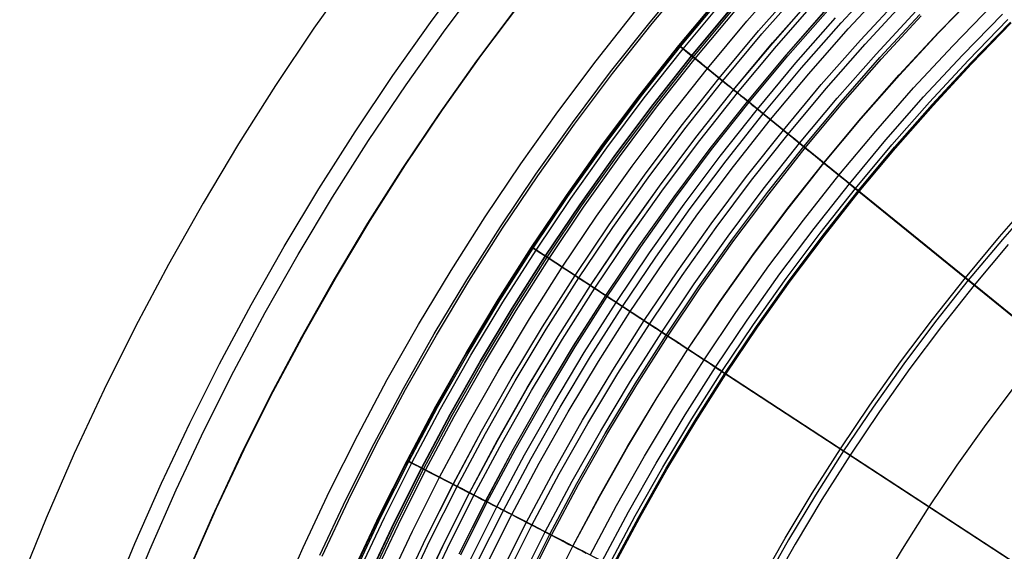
# Model space of a CAD drawing. Header units: millimetres. Extents: x -14 to 488, y -50 to 50.
# Tile 179 of 256: x 351.5 to 360.82, y 9.39 to 14.43. Entities that reach past the tile are written whole.
import ezdxf

# ---------------------------------------------------------------- set-up
doc = ezdxf.new("R2010")
doc.units = ezdxf.units.MM
doc.header["$MEASUREMENT"] = 0
doc.layers.add('Default', color=7, linetype='Continuous')

msp = doc.modelspace()

# ---------------------------------------------------------------- linework, layer by layer
at = {"layer": 'Default'}
for points in [[(352.3508, 8.887), (352.587, 9.4626), (352.8387, 10.0349), (353.1058, 10.6033), (353.3884, 11.1671), (353.6863, 11.7258), (353.9995, 12.2788), (354.3276, 12.8254), (354.6707, 13.3651), (355.0284, 13.8972), (355.4005, 14.4212), (355.7867, 14.9364)], [(352.3508, 8.887), (352.587, 9.4626), (352.8387, 10.0349), (353.1058, 10.6033), (353.3884, 11.1671), (353.6863, 11.7258), (353.9995, 12.2788), (354.3276, 12.8254), (354.6707, 13.3651), (355.0284, 13.8972), (355.4005, 14.4212), (355.7868, 14.9364)], [(354.659, 14.8783), (354.2819, 14.3447), (353.9184, 13.8017), (353.5688, 13.2497), (353.2332, 12.6891), (352.9052, 12.108), (352.5923, 11.5185), (352.2948, 10.9212), (352.0127, 10.3165), (351.7463, 9.7046), (351.4957, 9.0861)], [(354.659, 14.8783), (354.2819, 14.3447), (353.9184, 13.8017), (353.5688, 13.2497), (353.2332, 12.6891), (352.9052, 12.108), (352.5923, 11.5185), (352.2948, 10.9212), (352.0127, 10.3165), (351.7463, 9.7046), (351.4957, 9.0861)], [(352.4928, 8.8308), (352.7276, 9.4028), (352.9778, 9.9716), (353.2433, 10.5365), (353.5242, 11.0969), (353.8202, 11.6522), (354.1315, 12.2018), (354.4576, 12.7451), (354.7986, 13.2815), (355.1541, 13.8103), (355.5239, 14.3311), (355.9078, 14.8432)], [(354.3372, 9.3533), (354.5868, 9.8843), (354.8508, 10.411), (355.1291, 10.9329), (355.4216, 11.4495), (355.7282, 11.9601), (356.0486, 12.4642), (356.3828, 12.9613), (356.7304, 13.4508), (357.0912, 13.9321), (357.4649, 14.4047), (357.8512, 14.8682)], [(354.3372, 9.3533), (354.5868, 9.8843), (354.8508, 10.411), (355.1291, 10.9329), (355.4216, 11.4495), (355.7282, 11.9601), (356.0486, 12.4642), (356.3828, 12.9613), (356.7304, 13.4508), (357.0912, 13.9321), (357.4649, 14.4047), (357.8512, 14.8682)], [(354.3593, 9.3433), (354.6086, 9.8737), (354.8723, 10.3999), (355.1503, 10.9213), (355.4425, 11.4373), (355.7487, 11.9474), (356.0689, 12.451), (356.4027, 12.9475), (356.7499, 13.4365), (357.1104, 13.9173), (357.4837, 14.3895), (357.8696, 14.8525)], [(354.9732, 9.0641), (355.2153, 9.5791), (355.4714, 10.0901), (355.7414, 10.5964), (356.0251, 11.0975), (356.3225, 11.5929), (356.6334, 12.0819), (356.9575, 12.5641), (357.2948, 13.0389), (357.6448, 13.5059), (358.0073, 13.9644), (358.3821, 14.414), (358.7687, 14.8542)], [(355.1047, 9.0043), (355.3452, 9.516), (355.5997, 10.0238), (355.8679, 10.5268), (356.1499, 11.0248), (356.4454, 11.5169), (356.7543, 12.0029), (357.0764, 12.482), (357.4114, 12.9538), (357.7592, 13.4178), (358.1194, 13.8733), (358.4918, 14.3201), (358.876, 14.7575)], [(355.1053, 9.004), (355.3459, 9.5157), (355.6003, 10.0234), (355.8686, 10.5265), (356.1505, 11.0244), (356.446, 11.5166), (356.7549, 12.0025), (357.077, 12.4816), (357.412, 12.9534), (357.7598, 13.4173), (358.12, 13.8729), (358.4924, 14.3196), (358.8765, 14.757)], [(355.828, 9.2817), (356.0764, 9.7773), (356.3382, 10.2684), (356.6135, 10.7544), (356.9019, 11.2349), (357.2035, 11.7092), (357.5179, 12.1769), (357.8449, 12.6375), (358.1844, 13.0904), (358.5361, 13.5351), (358.8996, 13.9712), (359.2746, 14.3981), (359.6608, 14.8156)], [(355.8282, 9.2816), (356.0766, 9.7772), (356.3384, 10.2683), (356.6137, 10.7543), (356.9021, 11.2347), (357.2037, 11.7091), (357.5181, 12.1768), (357.8451, 12.6373), (358.1846, 13.0902), (358.5363, 13.5349), (358.8997, 13.971), (359.2748, 14.398), (359.6609, 14.8154)], [(355.9075, 9.2431), (356.1549, 9.7367), (356.4157, 10.2258), (356.6898, 10.7099), (356.9771, 11.1884), (357.2774, 11.6609), (357.5906, 12.1267), (357.9163, 12.5854), (358.2545, 13.0364), (358.6047, 13.4794), (358.9667, 13.9137), (359.3402, 14.339), (359.7249, 14.7547)], [(354.6573, 9.2077), (354.9031, 9.7307), (355.1631, 10.2495), (355.4372, 10.7636), (355.7253, 11.2723), (356.0273, 11.7753), (356.3429, 12.2718), (356.672, 12.7614), (357.0144, 13.2435), (357.3698, 13.7176), (357.7379, 14.1831), (358.1184, 14.6396)], [(354.658, 9.2074), (354.9038, 9.7304), (355.1638, 10.2491), (355.4379, 10.7632), (355.726, 11.272), (356.0279, 11.7749), (356.3435, 12.2714), (356.6727, 12.761), (357.015, 13.2431), (357.3704, 13.7171), (357.7385, 14.1826), (358.119, 14.6391)], [(354.6582, 9.2073), (354.904, 9.7303), (355.164, 10.249), (355.4381, 10.7631), (355.7262, 11.2718), (356.0281, 11.7747), (356.3438, 12.2713), (356.6729, 12.7608), (357.0152, 13.2429), (357.3706, 13.717), (357.7387, 14.1825), (358.1192, 14.6389)], [(354.6592, 9.2069), (354.905, 9.7298), (355.165, 10.2485), (355.4391, 10.7625), (355.7271, 11.2713), (356.0291, 11.7742), (356.3447, 12.2707), (356.6738, 12.7602), (357.0161, 13.2423), (357.3715, 13.7163), (357.7395, 14.1818), (358.12, 14.6382)], [(354.6592, 9.2069), (354.905, 9.7298), (355.165, 10.2485), (355.4391, 10.7625), (355.7272, 11.2713), (356.0291, 11.7742), (356.3447, 12.2707), (356.6738, 12.7602), (357.0161, 13.2423), (357.3715, 13.7163), (357.7395, 14.1818), (358.12, 14.6382)], [(355.1437, 8.9865), (355.3838, 9.4973), (355.6377, 10.0041), (355.9055, 10.5062), (356.1869, 11.0032), (356.4818, 11.4944), (356.7901, 11.9794), (357.1116, 12.4576), (357.446, 12.9285), (357.7932, 13.3916), (358.1527, 13.8463), (358.5244, 14.2922), (358.9078, 14.7288)], [(355.264, 8.9318), (355.5027, 9.4396), (355.7552, 9.9433), (356.0214, 10.4425), (356.3011, 10.9366), (356.5943, 11.4249), (356.9008, 11.9071), (357.2204, 12.3825), (357.5529, 12.8506), (357.8979, 13.3109), (358.2554, 13.763), (358.6248, 14.2062), (359.006, 14.6402)], [(355.2648, 8.9314), (355.5035, 9.4392), (355.756, 9.9429), (356.0221, 10.4421), (356.3019, 10.9361), (356.5951, 11.4245), (356.9015, 11.9066), (357.2211, 12.382), (357.5536, 12.8501), (357.8986, 13.3104), (358.256, 13.7624), (358.6255, 14.2057), (359.0067, 14.6397)], [(356.049, 9.1744), (356.2946, 9.6644), (356.5536, 10.15), (356.8257, 10.6306), (357.111, 11.1057), (357.4091, 11.5748), (357.72, 12.0372), (358.0434, 12.4926), (358.3791, 12.9405), (358.7268, 13.3802), (359.0863, 13.8114), (359.4571, 14.2336), (359.839, 14.6464)], [(356.049, 9.1744), (356.2946, 9.6644), (356.5536, 10.15), (356.8257, 10.6306), (357.111, 11.1057), (357.4091, 11.5748), (357.72, 12.0372), (358.0434, 12.4926), (358.3791, 12.9405), (358.7268, 13.3802), (359.0863, 13.8114), (359.4571, 14.2336), (359.839, 14.6464)], [(356.4934, 8.9586), (356.7334, 9.4375), (356.9865, 9.9121), (357.2524, 10.3818), (357.5312, 10.8461), (357.8225, 11.3045), (358.1264, 11.7564), (358.4424, 12.2015), (358.7705, 12.6391), (359.1103, 13.0689), (359.4616, 13.4903), (359.824, 13.9029), (360.1972, 14.3062), (360.5808, 14.6999)], [(356.4946, 8.9581), (356.7346, 9.4369), (356.9876, 9.9115), (357.2536, 10.3811), (357.5323, 10.8454), (357.8236, 11.3037), (358.1275, 11.7557), (358.4435, 12.2007), (358.7716, 12.6383), (359.1113, 13.0681), (359.4626, 13.4894), (359.8249, 13.902), (360.1981, 14.3053), (360.5817, 14.699)], [(356.4946, 8.9581), (356.7346, 9.4369), (356.9876, 9.9115), (357.2536, 10.3811), (357.5323, 10.8454), (357.8236, 11.3037), (358.1275, 11.7557), (358.4435, 12.2007), (358.7716, 12.6383), (359.1113, 13.0681), (359.4626, 13.4894), (359.8249, 13.902), (360.1981, 14.3053), (360.5817, 14.699)], [(353.1142, 9.2385), (353.3602, 9.7977), (353.6212, 10.353), (353.8973, 10.904), (354.1884, 11.4499), (354.4944, 11.9902), (354.815, 12.5243), (355.1502, 13.0516), (355.4997, 13.5715), (355.8633, 14.0835), (356.2407, 14.5869)], [(358.0577, 14.5634), (357.6875, 14.1156), (357.3287, 13.6587), (356.9816, 13.1928), (356.6464, 12.7184), (356.3232, 12.2356), (356.0123, 11.7449), (355.714, 11.2465), (355.4224, 10.7298), (355.1442, 10.2057), (354.8797, 9.6747), (354.6289, 9.137)], [(358.0577, 14.5634), (357.6875, 14.1156), (357.3287, 13.6587), (356.9816, 13.1928), (356.6464, 12.7184), (356.3232, 12.2356), (356.0123, 11.7449), (355.714, 11.2465), (355.4224, 10.7298), (355.1442, 10.2057), (354.8797, 9.6747), (354.6289, 9.137)], [(354.6739, 9.2002), (354.9196, 9.7227), (355.1794, 10.2411), (355.4533, 10.7547), (355.7411, 11.2631), (356.0428, 11.7657), (356.3582, 12.2618), (356.6871, 12.751), (357.0292, 13.2327), (357.3843, 13.7064), (357.7521, 14.1716), (358.1323, 14.6277)], [(354.7032, 9.1869), (354.9485, 9.7087), (355.2079, 10.2263), (355.4814, 10.7393), (355.7689, 11.2469), (356.0702, 11.7488), (356.3851, 12.2442), (356.7135, 12.7328), (357.0551, 13.2138), (357.4097, 13.6868), (357.777, 14.1513), (358.1567, 14.6068)], [(355.307, 8.9122), (355.5452, 9.419), (355.7971, 9.9217), (356.0627, 10.4198), (356.3419, 10.9128), (356.6345, 11.4001), (356.9403, 11.8812), (357.2592, 12.3556), (357.591, 12.8228), (357.9353, 13.2821), (358.292, 13.7332), (358.6607, 14.1756), (359.0411, 14.6086)], [(356.1015, 9.1489), (356.3465, 9.6376), (356.6047, 10.1219), (356.8761, 10.6012), (357.1606, 11.075), (357.4579, 11.5428), (357.768, 12.0041), (358.0906, 12.4582), (358.4254, 12.9049), (358.7721, 13.3434), (359.1306, 13.7735), (359.5004, 14.1946), (359.8813, 14.6062)], [(356.8964, 9.3533), (357.1472, 9.8238), (357.4109, 10.2894), (357.6872, 10.7497), (357.9761, 11.2041), (358.2773, 11.6521), (358.5906, 12.0933), (358.9159, 12.5272), (359.2527, 12.9533), (359.601, 13.371), (359.9602, 13.7801), (360.3302, 14.1799), (360.7105, 14.5702)], [(356.8964, 9.3533), (357.1472, 9.8238), (357.4109, 10.2894), (357.6872, 10.7497), (357.9761, 11.2041), (358.2773, 11.6521), (358.5906, 12.0933), (358.9159, 12.5272), (359.2527, 12.9533), (359.601, 13.371), (359.9602, 13.7801), (360.3302, 14.1799), (360.7105, 14.5702)], [(356.1891, 14.5305), (355.8203, 14.0356), (355.4641, 13.5315), (355.1208, 13.0187), (354.7905, 12.4973), (354.4736, 11.9678), (354.1638, 11.4189), (353.8683, 10.8621), (353.5872, 10.298), (353.3208, 9.7267), (353.0692, 9.1488)], [(356.1891, 14.5305), (355.8203, 14.0356), (355.4641, 13.5315), (355.1208, 13.0187), (354.7905, 12.4973), (354.4736, 11.9678), (354.1638, 11.4189), (353.8683, 10.8621), (353.5872, 10.298), (353.3208, 9.7267), (353.0692, 9.1488)], [(353.9421, 8.8867), (354.179, 9.4253), (354.4304, 9.9602), (354.6964, 10.4908), (354.9768, 11.0166), (355.2714, 11.537), (355.5803, 12.0515), (355.9031, 12.5593), (356.2398, 13.0601), (356.59, 13.5532), (356.9535, 14.0381), (357.33, 14.5143)], [(354.7982, 9.1437), (355.0423, 9.6631), (355.3006, 10.1784), (355.5728, 10.689), (355.859, 11.1944), (356.1589, 11.6939), (356.4724, 12.1871), (356.7993, 12.6734), (357.1394, 13.1523), (357.4924, 13.6232), (357.858, 14.0856), (358.236, 14.539)], [(354.8009, 9.1424), (355.045, 9.6618), (355.3033, 10.177), (355.5755, 10.6876), (355.8616, 11.1929), (356.1615, 11.6924), (356.475, 12.1855), (356.8018, 12.6717), (357.1419, 13.1505), (357.4948, 13.6213), (357.8604, 14.0837), (358.2383, 14.537)], [(354.8011, 9.1423), (355.0452, 9.6617), (355.3034, 10.1769), (355.5757, 10.6875), (355.8618, 11.1928), (356.1617, 11.6922), (356.4751, 12.1854), (356.802, 12.6716), (357.142, 13.1504), (357.495, 13.6212), (357.8605, 14.0835), (358.2384, 14.5369)], [(354.8172, 9.135), (355.0612, 9.6539), (355.3192, 10.1688), (355.5912, 10.6789), (355.8771, 11.1838), (356.1768, 11.6829), (356.49, 12.1757), (356.8166, 12.6615), (357.1564, 13.1399), (357.509, 13.6104), (357.8743, 14.0724), (358.2519, 14.5254)], [(354.8379, 9.1256), (355.0816, 9.644), (355.3394, 10.1583), (355.6112, 10.668), (355.8968, 11.1724), (356.1961, 11.671), (356.509, 12.1632), (356.8353, 12.6486), (357.1747, 13.1265), (357.527, 13.5965), (357.892, 14.058), (358.2692, 14.5106)], [(355.6574, 9.3645), (355.9079, 9.8644), (356.172, 10.3597), (356.4496, 10.8499), (356.7406, 11.3346), (357.0447, 11.813), (357.3618, 12.2847), (357.6917, 12.7493), (358.0342, 13.2061), (358.3888, 13.6546), (358.7555, 14.0945), (359.1337, 14.5251)], [(355.658, 9.3642), (355.9085, 9.8641), (356.1726, 10.3594), (356.4502, 10.8496), (356.7412, 11.3342), (357.0453, 11.8126), (357.3624, 12.2844), (357.6923, 12.7489), (358.0347, 13.2057), (358.3894, 13.6542), (358.756, 14.094), (359.1342, 14.5247)], [(355.6728, 9.357), (355.9231, 9.8565), (356.187, 10.3515), (356.4644, 10.8413), (356.7552, 11.3256), (357.0591, 11.8036), (357.3759, 12.275), (357.7056, 12.7392), (358.0477, 13.1956), (358.4021, 13.6438), (358.7685, 14.0833), (359.1464, 14.5137)], [(356.2275, 9.0877), (356.4709, 9.5733), (356.7275, 10.0544), (356.9971, 10.5307), (357.2798, 11.0014), (357.5752, 11.4662), (357.8833, 11.9244), (358.2037, 12.3757), (358.5364, 12.8194), (358.8809, 13.2551), (359.237, 13.6824), (359.6045, 14.1008), (359.9829, 14.5097)], [(356.2726, 9.0658), (356.5154, 9.5503), (356.7714, 10.0303), (357.0404, 10.5054), (357.3224, 10.9751), (357.6171, 11.4388), (357.9245, 11.8959), (358.2442, 12.3461), (358.5761, 12.7888), (358.9198, 13.2236), (359.2751, 13.6498), (359.6417, 14.0672), (360.0192, 14.4752)], [(356.2893, 9.0577), (356.5319, 9.5417), (356.7876, 10.0214), (357.0564, 10.4961), (357.3382, 10.9653), (357.6327, 11.4286), (357.9397, 11.8854), (358.2592, 12.3352), (358.5908, 12.7775), (358.9342, 13.2119), (359.2892, 13.6378), (359.6555, 14.0548), (360.0326, 14.4625)], [(356.2893, 9.0577), (356.5319, 9.5417), (356.7876, 10.0214), (357.0564, 10.4961), (357.3382, 10.9653), (357.6327, 11.4286), (357.9397, 11.8854), (358.2592, 12.3352), (358.5908, 12.7775), (358.9342, 13.2119), (359.2892, 13.6378), (359.6555, 14.0548), (360.0326, 14.4625)], [(357.01, 9.2945), (357.2593, 9.7622), (357.5214, 10.2249), (357.796, 10.6824), (358.0831, 11.1341), (358.3825, 11.5794), (358.694, 12.018), (359.0172, 12.4492), (359.352, 12.8726), (359.6981, 13.2879), (360.0552, 13.6944), (360.4229, 14.0919), (360.801, 14.4798)], [(357.01, 9.2945), (357.2593, 9.7622), (357.5214, 10.2249), (357.796, 10.6824), (358.0831, 11.1341), (358.3825, 11.5794), (358.694, 12.018), (359.0172, 12.4492), (359.352, 12.8726), (359.6981, 13.2879), (360.0552, 13.6944), (360.4229, 14.0919), (360.801, 14.4798)], [(355.7642, 9.3126), (356.0134, 9.8098), (356.2761, 10.3025), (356.5522, 10.7901), (356.8416, 11.2721), (357.1441, 11.748), (357.4596, 12.2172), (357.7877, 12.6793), (358.1283, 13.1336), (358.4811, 13.5798), (358.8457, 14.0173), (359.2219, 14.4456)], [(357.076, 9.2604), (357.3244, 9.7264), (357.5856, 10.1875), (357.8593, 10.6434), (358.1453, 11.0934), (358.4437, 11.5372), (358.754, 11.9742), (359.0761, 12.4038), (359.4097, 12.8258), (359.7546, 13.2396), (360.1104, 13.6447), (360.4768, 14.0407), (360.8535, 14.4272)], [(357.076, 9.2604), (357.3244, 9.7264), (357.5856, 10.1875), (357.8593, 10.6434), (358.1453, 11.0934), (358.4437, 11.5372), (358.754, 11.9742), (359.0761, 12.4038), (359.4097, 12.8258), (359.7546, 13.2396), (360.1104, 13.6447), (360.4768, 14.0407), (360.8535, 14.4272)], [(357.1057, 9.2451), (357.3537, 9.7103), (357.6144, 10.1707), (357.8877, 10.6258), (358.1733, 11.0751), (358.4711, 11.5182), (358.781, 11.9545), (359.1026, 12.3835), (359.4357, 12.8047), (359.78, 13.2178), (360.1352, 13.6223), (360.5011, 14.0177), (360.8771, 14.4036)], [(357.1057, 9.2451), (357.3537, 9.7103), (357.6144, 10.1707), (357.8877, 10.6258), (358.1733, 11.0751), (358.4711, 11.5182), (358.781, 11.9545), (359.1026, 12.3835), (359.4357, 12.8047), (359.78, 13.2178), (360.1352, 13.6223), (360.5011, 14.0177), (360.8771, 14.4036)], [(357.1155, 9.24), (357.3635, 9.7049), (357.624, 10.1651), (357.8971, 10.62), (358.1826, 11.0691), (358.4803, 11.5119), (358.79, 11.9479), (359.1114, 12.3767), (359.4443, 12.7977), (359.7884, 13.2106), (360.1435, 13.6148), (360.5091, 14.01), (360.885, 14.3958)], [(357.1155, 9.24), (357.3635, 9.7049), (357.624, 10.1651), (357.8971, 10.62), (358.1826, 11.0691), (358.4803, 11.5119), (358.79, 11.9479), (359.1114, 12.3767), (359.4443, 12.7977), (359.7884, 13.2106), (360.1435, 13.6148), (360.5091, 14.01), (360.885, 14.3958)], [(357.116, 9.2397), (357.3639, 9.7047), (357.6245, 10.1648), (357.8976, 10.6197), (358.183, 11.0688), (358.4807, 11.5116), (358.7903, 11.9476), (359.1118, 12.3764), (359.4447, 12.7974), (359.7888, 13.2103), (360.1438, 13.6145), (360.5095, 14.0097), (360.8853, 14.3954)], [(358.4989, 9.0809), (358.7433, 9.5124), (358.9994, 9.9389), (359.2671, 10.3601), (359.5462, 10.7753), (359.8366, 11.1842), (360.138, 11.5862), (360.4502, 11.9811), (360.7729, 12.3682), (361.1058, 12.7473)], [(360.8558, 12.2973), (360.5349, 11.9123), (360.2245, 11.5197), (359.9247, 11.1199), (359.636, 10.7133), (359.3584, 10.3004), (359.0922, 9.8816), (358.8375, 9.4574), (358.5946, 9.0283)], [(359.6114, 9.0061), (359.8543, 9.4107), (360.1082, 9.8101), (360.373, 10.204), (360.6484, 10.5918), (360.9343, 10.9732)]]:
    msp.add_lwpolyline(points, dxfattribs=at)
at = {"layer": 'Default', "extrusion": (0.502705, 0.864458, 0)}
for points in [[(-298.9764, 22.4213), (-298.9767, 22.4554), (-298.9778, 22.4899), (-298.9796, 22.5245), (-298.9822, 22.5595), (-298.9855, 22.5946), (-298.9897, 22.6299), (-298.9946, 22.6654), (-299.0003, 22.7011), (-299.0069, 22.7368), (-299.0143, 22.7726), (-299.0226, 22.8085), (-299.0318, 22.8443), (-299.0418, 22.8802), (-299.0527, 22.916), (-299.0645, 22.9516), (-299.0771, 22.9872), (-299.0907, 23.0226), (-299.1051, 23.0578), (-299.1205, 23.0927), (-299.1367, 23.1274), (-299.1538, 23.1618), (-299.1718, 23.1958), (-299.1906, 23.2294), (-299.2103, 23.2626), (-299.2308, 23.2953), (-299.2522, 23.3275), (-299.2743, 23.3592), (-299.2973, 23.3903), (-299.321, 23.4208), (-299.3455, 23.4507), (-299.3707, 23.4799), (-299.3967, 23.5084), (-299.4233, 23.5362), (-299.4505, 23.5632), (-299.4784, 23.5894), (-299.5069, 23.6148), (-299.5359, 23.6394), (-299.5655, 23.6632), (-299.5955, 23.6861), (-299.6261, 23.7081), (-299.6571, 23.7292), (-299.6884, 23.7493), (-299.7202, 23.7686), (-299.7522, 23.7869), (-299.7846, 23.8043), (-299.8172, 23.8207), (-299.8501, 23.8362), (-299.8831, 23.8507), (-299.9163, 23.8643), (-299.9496, 23.8769), (-299.983, 23.8886), (-300.0164, 23.8993), (-300.0499, 23.9091), (-300.0834, 23.918), (-300.1168, 23.9259), (-300.1502, 23.933), (-300.1834, 23.9392), (-300.2166, 23.9444), (-300.2495, 23.9489), (-300.2823, 23.9524), (-300.3149, 23.9552), (-300.3473, 23.9571), (-300.3794, 23.9583), (-300.4113, 23.9587), (-300.4431, 23.9583), (-300.4752, 23.9571), (-300.5076, 23.9552), (-300.5402, 23.9524), (-300.573, 23.9489), (-300.606, 23.9444), (-300.6391, 23.9392), (-300.6724, 23.933), (-300.7057, 23.9259), (-300.7392, 23.918), (-300.7726, 23.9091), (-300.8061, 23.8993), (-300.8395, 23.8886), (-300.8729, 23.8769), (-300.9063, 23.8643), (-300.9394, 23.8507), (-300.9725, 23.8362), (-301.0053, 23.8207), (-301.0379, 23.8043), (-301.0703, 23.7869), (-301.1024, 23.7686), (-301.1341, 23.7493), (-301.1655, 23.7292), (-301.1965, 23.7081), (-301.227, 23.6861), (-301.2571, 23.6632), (-301.2866, 23.6394), (-301.3157, 23.6148), (-301.3442, 23.5894), (-301.372, 23.5632), (-301.3993, 23.5362), (-301.4259, 23.5084), (-301.4518, 23.4799), (-301.477, 23.4507), (-301.5015, 23.4208), (-301.5253, 23.3903), (-301.5482, 23.3592), (-301.5704, 23.3275), (-301.5917, 23.2953), (-301.6123, 23.2626), (-301.632, 23.2294), (-301.6508, 23.1958), (-301.6688, 23.1618), (-301.6859, 23.1274), (-301.7021, 23.0927), (-301.7174, 23.0578), (-301.7319, 23.0226), (-301.7454, 22.9872), (-301.7581, 22.9516), (-301.7699, 22.916), (-301.7808, 22.8802), (-301.7908, 22.8443), (-301.7999, 22.8085), (-301.8082, 22.7726), (-301.8156, 22.7368), (-301.8222, 22.7011), (-301.828, 22.6654), (-301.8329, 22.6299), (-301.837, 22.5946), (-301.8404, 22.5595), (-301.8429, 22.5245), (-301.8447, 22.4899), (-301.8458, 22.4554), (-301.8462, 22.4213)], [(-301.8462, 22.4213), (-301.8458, 22.3872), (-301.8447, 22.3528), (-301.8429, 22.3181), (-301.8404, 22.2832), (-301.837, 22.248), (-301.8329, 22.2127), (-301.828, 22.1772), (-301.8222, 22.1416), (-301.8156, 22.1058), (-301.8082, 22.07), (-301.7999, 22.0342), (-301.7908, 21.9983), (-301.7808, 21.9625), (-301.7699, 21.9267), (-301.7581, 21.891), (-301.7454, 21.8554), (-301.7319, 21.82), (-301.7174, 21.7848), (-301.7021, 21.7499), (-301.6859, 21.7152), (-301.6688, 21.6809), (-301.6508, 21.6469), (-301.632, 21.6133), (-301.6123, 21.5801), (-301.5917, 21.5474), (-301.5704, 21.5151), (-301.5482, 21.4834), (-301.5253, 21.4523), (-301.5015, 21.4218), (-301.477, 21.392), (-301.4518, 21.3628), (-301.4259, 21.3343), (-301.3993, 21.3065), (-301.372, 21.2795), (-301.3442, 21.2532), (-301.3157, 21.2278), (-301.2866, 21.2032), (-301.2571, 21.1794), (-301.227, 21.1566), (-301.1965, 21.1346), (-301.1655, 21.1135), (-301.1341, 21.0933), (-301.1024, 21.074), (-301.0703, 21.0557), (-301.0379, 21.0383), (-301.0053, 21.0219), (-300.9725, 21.0064), (-300.9394, 20.9919), (-300.9063, 20.9783), (-300.8729, 20.9657), (-300.8395, 20.9541), (-300.8061, 20.9433), (-300.7726, 20.9335), (-300.7392, 20.9247), (-300.7057, 20.9167), (-300.6724, 20.9096), (-300.6391, 20.9035), (-300.606, 20.8982), (-300.573, 20.8938), (-300.5402, 20.8902), (-300.5076, 20.8874), (-300.4752, 20.8855), (-300.4431, 20.8844), (-300.4113, 20.884), (-300.3794, 20.8844), (-300.3473, 20.8855), (-300.3149, 20.8874), (-300.2823, 20.8902), (-300.2495, 20.8938), (-300.2166, 20.8982), (-300.1834, 20.9035), (-300.1502, 20.9096), (-300.1168, 20.9167), (-300.0834, 20.9247), (-300.0499, 20.9335), (-300.0164, 20.9433), (-299.983, 20.9541), (-299.9496, 20.9657), (-299.9163, 20.9783), (-299.8831, 20.9919), (-299.8501, 21.0064), (-299.8172, 21.0219), (-299.7846, 21.0383), (-299.7522, 21.0557), (-299.7202, 21.074), (-299.6884, 21.0933), (-299.6571, 21.1135), (-299.6261, 21.1346), (-299.5955, 21.1566), (-299.5655, 21.1794), (-299.5359, 21.2032), (-299.5069, 21.2278), (-299.4784, 21.2532), (-299.4505, 21.2795), (-299.4233, 21.3065), (-299.3967, 21.3343), (-299.3707, 21.3628), (-299.3455, 21.392), (-299.321, 21.4218), (-299.2973, 21.4523), (-299.2743, 21.4834), (-299.2522, 21.5151), (-299.2308, 21.5474), (-299.2103, 21.5801), (-299.1906, 21.6133), (-299.1718, 21.6469), (-299.1538, 21.6809), (-299.1367, 21.7152), (-299.1205, 21.7499), (-299.1051, 21.7848), (-299.0907, 21.82), (-299.0771, 21.8554), (-299.0645, 21.891), (-299.0527, 21.9267), (-299.0418, 21.9625), (-299.0318, 21.9983), (-299.0226, 22.0342), (-299.0143, 22.07), (-299.0069, 22.1058), (-299.0003, 22.1416), (-298.9946, 22.1772), (-298.9897, 22.2127), (-298.9855, 22.248), (-298.9822, 22.2832), (-298.9796, 22.3181), (-298.9778, 22.3528), (-298.9767, 22.3872), (-298.9764, 22.4213)]]:
    msp.add_lwpolyline(points, dxfattribs=at)
at = {"layer": 'Default', "extrusion": (0.630298, 0.776353, 0)}
msp.add_lwpolyline([(-272.285, 167.9005), (-272.2852, 167.9027), (-272.2855, 167.9049), (-272.2859, 167.9071), (-272.2863, 167.9094), (-272.2867, 167.9116), (-272.2872, 167.9139), (-272.2878, 167.9161), (-272.2884, 167.9184), (-272.2891, 167.9207), (-272.2898, 167.9229), (-272.2906, 167.9252), (-272.2915, 167.9275), (-272.2924, 167.9297), (-272.2934, 167.932), (-272.2944, 167.9342), (-272.2955, 167.9364), (-272.2967, 167.9386), (-272.2979, 167.9408), (-272.2992, 167.943), (-272.3005, 167.9451), (-272.3019, 167.9472), (-272.3034, 167.9493), (-272.3049, 167.9513), (-272.3065, 167.9534), (-272.3081, 167.9553), (-272.3098, 167.9573), (-272.3115, 167.9592), (-272.3133, 167.9611), (-272.3151, 167.9629), (-272.317, 167.9646), (-272.3189, 167.9664), (-272.3209, 167.968), (-272.3229, 167.9697), (-272.325, 167.9712), (-272.3271, 167.9727), (-272.3292, 167.9742), (-272.3314, 167.9756), (-272.3336, 167.9769), (-272.3358, 167.9782), (-272.3381, 167.9794), (-272.3404, 167.9806), (-272.3427, 167.9817), (-272.345, 167.9827), (-272.3473, 167.9837), (-272.3497, 167.9846), (-272.352, 167.9855), (-272.3544, 167.9862), (-272.3568, 167.987), (-272.3592, 167.9876), (-272.3616, 167.9882), (-272.364, 167.9887), (-272.3664, 167.9892), (-272.3687, 167.9896), (-272.3711, 167.99), (-272.3735, 167.9903), (-272.3758, 167.9905), (-272.3782, 167.9907), (-272.3805, 167.9908), (-272.3828, 167.9909), (-272.3851, 167.9909), (-272.3874, 167.9908), (-272.3897, 167.9908), (-272.3919, 167.9906), (-272.3941, 167.9904)], dxfattribs=at)
at = {"layer": 'Default', "extrusion": (0.54721, 0.836996, 0)}
msp.add_lwpolyline([(-295.0358, 167.9005), (-295.036, 167.9027), (-295.0363, 167.9049), (-295.0367, 167.9071), (-295.0371, 167.9094), (-295.0375, 167.9116), (-295.038, 167.9139), (-295.0386, 167.9161), (-295.0392, 167.9184), (-295.0399, 167.9207), (-295.0406, 167.9229), (-295.0414, 167.9252), (-295.0423, 167.9275), (-295.0432, 167.9297), (-295.0442, 167.932), (-295.0452, 167.9342), (-295.0463, 167.9364), (-295.0475, 167.9386), (-295.0487, 167.9408), (-295.05, 167.943), (-295.0513, 167.9451), (-295.0527, 167.9472), (-295.0542, 167.9493), (-295.0557, 167.9513), (-295.0573, 167.9534), (-295.0589, 167.9553), (-295.0606, 167.9573), (-295.0623, 167.9592), (-295.0641, 167.9611), (-295.0659, 167.9629), (-295.0678, 167.9646), (-295.0698, 167.9664), (-295.0717, 167.968), (-295.0737, 167.9697), (-295.0758, 167.9712), (-295.0779, 167.9727), (-295.08, 167.9742), (-295.0822, 167.9756), (-295.0844, 167.9769), (-295.0866, 167.9782), (-295.0889, 167.9794), (-295.0912, 167.9806), (-295.0935, 167.9817), (-295.0958, 167.9827), (-295.0981, 167.9837), (-295.1005, 167.9846), (-295.1029, 167.9855), (-295.1052, 167.9862), (-295.1076, 167.987), (-295.11, 167.9876), (-295.1124, 167.9882), (-295.1148, 167.9887), (-295.1172, 167.9892), (-295.1195, 167.9896), (-295.1219, 167.99), (-295.1243, 167.9903), (-295.1266, 167.9905), (-295.129, 167.9907), (-295.1313, 167.9908), (-295.1336, 167.9909), (-295.1359, 167.9909), (-295.1382, 167.9908), (-295.1405, 167.9908), (-295.1427, 167.9906), (-295.1449, 167.9904)], dxfattribs=at)
at = {"layer": 'Default'}
for points in [[(362.0032, 10.7202, 167.8086), (359.9074, 12.4217, 135.9018), (358.8809, 13.2551, 113.236), (358.2359, 13.7788, 93.2153), (357.7395, 14.1818, 30.9743), (357.7479, 14.175, 30.2517), (357.7583, 14.1665, 29.9205), (357.7725, 14.155, 29.6087), (357.7902, 14.1407, 29.3157), (357.8109, 14.1238, 29.0412), (357.8344, 14.1048, 28.7845), (357.8604, 14.0837, 28.5452), (357.8884, 14.0609, 28.3228), (357.9183, 14.0366, 28.1165), (357.9498, 14.0111, 27.9256), (357.9824, 13.9846, 27.7494), (358.016, 13.9573, 27.5871), (358.0503, 13.9295, 27.438), (358.0848, 13.9014, 27.3014), (358.1194, 13.8733, 27.1765), (358.1539, 13.8454, 27.0625), (358.188, 13.8177, 26.9585), (358.2218, 13.7902, 26.8631), (358.2554, 13.763, 26.7753), (358.2886, 13.736, 26.694), (358.3218, 13.7091, 26.618), (358.3551, 13.682, 26.5461), (358.3888, 13.6546, 26.4772), (358.4233, 13.6266, 26.41), (358.459, 13.5977, 26.3433), (358.7814, 13.3359, 25.7739), (358.8342, 13.2931, 25.6736), (358.8851, 13.2517, 25.5725), (358.9342, 13.2119, 25.4705), (358.9815, 13.1735, 25.3673), (359.0268, 13.1367, 25.2629), (359.0701, 13.1015, 25.1573), (359.1113, 13.0681, 25.0504), (359.1503, 13.0364, 24.9422), (359.187, 13.0066, 24.8329), (359.2211, 12.9789, 24.7227), (359.2527, 12.9533, 24.6119), (359.2816, 12.9298, 24.5007), (359.3078, 12.9085, 24.3897), (359.3313, 12.8895, 24.2791), (359.352, 12.8726, 24.1696), (359.3701, 12.858, 24.0615), (359.3856, 12.8454, 23.9552), (359.3988, 12.8347, 23.8511), (359.4097, 12.8258, 23.7495), (359.4186, 12.8186, 23.6507), (359.4258, 12.8128, 23.5549), (359.4357, 12.8047, 23.3725), (359.4412, 12.8002, 23.2024), (359.4447, 12.7974, 22.75), (359.4412, 12.8002, 22.2976), (359.4357, 12.8047, 22.1275), (359.4258, 12.8128, 21.9451), (359.4186, 12.8186, 21.8493), (359.4097, 12.8258, 21.7505), (359.3988, 12.8347, 21.6489), (359.3856, 12.8454, 21.5448), (359.3701, 12.858, 21.4385), (359.352, 12.8726, 21.3304), (359.3313, 12.8895, 21.2209), (359.3078, 12.9085, 21.1103), (359.2816, 12.9298, 20.9993), (359.2527, 12.9533, 20.8881), (359.2211, 12.9789, 20.7773), (359.187, 13.0066, 20.6671), (359.1503, 13.0364, 20.5578), (359.1113, 13.0681, 20.4496), (359.0701, 13.1015, 20.3427), (359.0268, 13.1367, 20.2371), (358.9815, 13.1735, 20.1327), (358.9342, 13.2119, 20.0295), (358.8851, 13.2517, 19.9275), (358.8342, 13.2931, 19.8264), (358.7814, 13.3359, 19.7261), (358.4593, 13.5974, 19.1572), (358.4237, 13.6263, 19.0905), (358.3894, 13.6542, 19.0234), (358.3557, 13.6816, 18.9545), (358.3224, 13.7086, 18.8826), (358.2893, 13.7355, 18.8065), (358.256, 13.7624, 18.7251), (358.2225, 13.7897, 18.6371), (358.1886, 13.8172, 18.5415), (358.1545, 13.8449, 18.437), (358.12, 13.8729, 18.3225), (358.0854, 13.901, 18.197), (358.0507, 13.9291, 18.0597), (358.0164, 13.957, 17.9098), (357.9828, 13.9843, 17.7466), (357.9501, 14.0108, 17.5693), (357.9186, 14.0364, 17.3773), (357.8887, 14.0607, 17.1698), (357.8605, 14.0835, 16.946), (357.8345, 14.1047, 16.7054), (357.811, 14.1238, 16.4472), (357.7902, 14.1406, 16.1711), (357.7726, 14.155, 15.8763), (357.7583, 14.1665, 15.5623), (357.7479, 14.175, 15.2287), (357.7395, 14.1818, 14.5001), (357.777, 14.1513, 9.9809), (357.8196, 14.1168, 8.3072), (357.8743, 14.0724, 6.9636), (357.938, 14.0206, 5.9048), (358.0073, 13.9644, 5.0834), (358.043, 13.9354, 4.7466), (358.0792, 13.906, 4.4491), (358.1158, 13.8763, 4.1831), (358.1893, 13.8166, 3.7196), (358.2249, 13.7877, 3.5233), (358.2592, 13.7598, 3.3511), (358.292, 13.7332, 3.2022), (358.323, 13.7081, 3.0758), (358.3519, 13.6846, 2.9701), (358.3655, 13.6736, 2.9244), (358.3784, 13.6631, 2.8831), (358.3906, 13.6532, 2.8459), (358.4021, 13.6438, 2.8126), (358.4129, 13.6351, 2.7829), (358.4231, 13.6268, 2.7564), (358.4329, 13.6189, 2.7324), (358.4424, 13.6111, 2.7106), (358.4518, 13.6035, 2.6904), (358.4613, 13.5958, 2.6714), (358.471, 13.588, 2.6529), (358.4811, 13.5798, 2.6346), (358.4917, 13.5711, 2.6158), (358.5032, 13.5618, 2.5964), (358.5158, 13.5515, 2.576), (358.5298, 13.5402, 2.5542), (358.5454, 13.5275, 2.5308), (358.5629, 13.5133, 2.5055), (358.6047, 13.4794, 2.4477), (358.6502, 13.4425, 2.3882), (358.693, 13.4077, 2.3355), (358.7135, 13.391, 2.3116), (358.7336, 13.3748, 2.2891), (358.7531, 13.3589, 2.2681), (358.7721, 13.3434, 2.2484), (358.7908, 13.3283, 2.2299), (358.8092, 13.3134, 2.2126), (358.8273, 13.2986, 2.1963), (358.8455, 13.2839, 2.181), (358.8637, 13.2691, 2.1666), (358.882, 13.2542, 2.1529), (358.9007, 13.2391, 2.1398), (358.9198, 13.2236, 2.1272), (358.9394, 13.2076, 2.1151), (358.9598, 13.1911, 2.1034), (358.9812, 13.1737, 2.0921), (359.0037, 13.1554, 2.0813), (359.0277, 13.1359, 2.0709), (359.0533, 13.1151, 2.061), (359.0808, 13.0929, 2.0515), (359.1103, 13.0689, 2.0424), (359.1421, 13.0431, 2.0338), (359.1764, 13.0152, 2.0259), (359.2134, 12.9852, 2.0187), (359.2532, 12.9529, 2.0124), (359.296, 12.9182, 2.0073), (359.342, 12.8808, 2.0034), (359.3913, 12.8407, 2.0009), (375.5965, -0.3158, 2)], [(361.133, 12.7238, 167.968), (360.8006, 12.3453, 167.968), (360.4781, 11.9584, 167.968), (360.1673, 11.5655, 167.968), (359.8668, 11.1646, 167.968), (359.5767, 10.7562, 167.968), (359.2971, 10.3404, 167.968), (359.0312, 9.9221, 167.968), (358.776, 9.4971, 167.968), (358.5316, 9.0658, 167.968)], [(360.9414, 9.2654, 167.8086), (358.6819, 10.7426, 135.9018), (357.5752, 11.4662, 113.236), (356.8799, 11.9208, 93.2153), (356.3447, 12.2707, 30.9743), (356.3537, 12.2648, 30.2517), (356.3649, 12.2574, 29.9205), (356.3803, 12.2474, 29.6087), (356.3993, 12.235, 29.3157), (356.4216, 12.2204, 29.0412), (356.447, 12.2038, 28.7845), (356.475, 12.1855, 28.5452), (356.5052, 12.1657, 28.3228), (356.5375, 12.1446, 28.1165), (356.5714, 12.1225, 27.9256), (356.6066, 12.0994, 27.7494), (356.6428, 12.0758, 27.5871), (356.6797, 12.0516, 27.438), (356.717, 12.0273, 27.3014), (356.7543, 12.0029, 27.1765), (356.7914, 11.9786, 27.0625), (356.8282, 11.9546, 26.9585), (356.8647, 11.9307, 26.8631), (356.9008, 11.9071, 26.7753), (356.9367, 11.8836, 26.694), (356.9724, 11.8603, 26.618), (357.0083, 11.8368, 26.5461), (357.0447, 11.813, 26.4772), (357.0819, 11.7887, 26.41), (357.1203, 11.7636, 26.3433), (357.468, 11.5363, 25.7739), (357.5248, 11.4991, 25.6736), (357.5797, 11.4632, 25.5725), (357.6327, 11.4286, 25.4705), (357.6836, 11.3953, 25.3673), (357.7325, 11.3633, 25.2629), (357.7792, 11.3328, 25.1573), (357.8236, 11.3037, 25.0504), (357.8657, 11.2763, 24.9422), (357.9052, 11.2504, 24.8329), (357.942, 11.2263, 24.7227), (357.9761, 11.2041, 24.6119), (358.0072, 11.1837, 24.5007), (358.0355, 11.1653, 24.3897), (358.0608, 11.1487, 24.2791), (358.0831, 11.1341, 24.1696), (358.1026, 11.1214, 24.0615), (358.1194, 11.1104, 23.9552), (358.1335, 11.1011, 23.8511), (358.1453, 11.0934, 23.7495), (358.155, 11.0871, 23.6507), (358.1627, 11.0821, 23.5549), (358.1733, 11.0751, 23.3725), (358.1793, 11.0712, 23.2024), (358.183, 11.0688, 22.75), (358.1793, 11.0712, 22.2976), (358.1733, 11.0751, 22.1275), (358.1627, 11.0821, 21.9451), (358.155, 11.0871, 21.8493), (358.1453, 11.0934, 21.7505), (358.1335, 11.1011, 21.6489), (358.1194, 11.1104, 21.5448), (358.1026, 11.1214, 21.4385), (358.0831, 11.1341, 21.3304), (358.0608, 11.1487, 21.2209), (358.0355, 11.1653, 21.1103), (358.0072, 11.1837, 20.9993), (357.9761, 11.2041, 20.8881), (357.942, 11.2263, 20.7773), (357.9052, 11.2504, 20.6671), (357.8657, 11.2763, 20.5578), (357.8236, 11.3037, 20.4496), (357.7792, 11.3328, 20.3427), (357.7325, 11.3633, 20.2371), (357.6836, 11.3953, 20.1327), (357.6327, 11.4286, 20.0295), (357.5797, 11.4632, 19.9275), (357.5248, 11.4991, 19.8264), (357.468, 11.5363, 19.7261), (357.1207, 11.7633, 19.1572), (357.0824, 11.7884, 19.0905), (357.0453, 11.8126, 19.0234), (357.009, 11.8364, 18.9545), (356.9731, 11.8598, 18.8826), (356.9374, 11.8832, 18.8065), (356.9015, 11.9066, 18.7251), (356.8654, 11.9302, 18.6371), (356.8289, 11.9541, 18.5415), (356.792, 11.9782, 18.437), (356.7549, 12.0025, 18.3225), (356.7175, 12.0269, 18.197), (356.6802, 12.0513, 18.0597), (356.6432, 12.0755, 17.9098), (356.607, 12.0992, 17.7466), (356.5717, 12.1222, 17.5693), (356.5378, 12.1444, 17.3773), (356.5055, 12.1656, 17.1698), (356.4751, 12.1854, 16.946), (356.4471, 12.2037, 16.7054), (356.4217, 12.2203, 16.4472), (356.3993, 12.2349, 16.1711), (356.3803, 12.2474, 15.8763), (356.365, 12.2574, 15.5623), (356.3537, 12.2648, 15.2287), (356.3447, 12.2707, 14.5001), (356.3851, 12.2442, 9.9809), (356.431, 12.2142, 8.3072), (356.49, 12.1757, 6.9636), (356.5587, 12.1308, 5.9048), (356.6334, 12.0819, 5.0834), (356.6719, 12.0567, 4.7466), (356.7109, 12.0312, 4.4491), (356.7503, 12.0055, 4.1831), (356.8296, 11.9536, 3.7196), (356.868, 11.9285, 3.5233), (356.905, 11.9043, 3.3511), (356.9403, 11.8812, 3.2022), (356.9737, 11.8594, 3.0758), (357.0049, 11.839, 2.9701), (357.0195, 11.8295, 2.9244), (357.0334, 11.8204, 2.8831), (357.0466, 11.8117, 2.8459), (357.0591, 11.8036, 2.8126), (357.0707, 11.796, 2.7829), (357.0817, 11.7888, 2.7564), (357.0922, 11.7819, 2.7324), (357.1025, 11.7752, 2.7106), (357.1126, 11.7686, 2.6904), (357.1228, 11.7619, 2.6714), (357.1333, 11.7551, 2.6529), (357.1441, 11.748, 2.6346), (357.1556, 11.7405, 2.6158), (357.168, 11.7324, 2.5964), (357.1816, 11.7235, 2.576), (357.1967, 11.7137, 2.5542), (357.2135, 11.7027, 2.5308), (357.2323, 11.6903, 2.5055), (357.2774, 11.6609, 2.4477), (357.3264, 11.6288, 2.3882), (357.3726, 11.5986, 2.3355), (357.3948, 11.5841, 2.3116), (357.4164, 11.57, 2.2891), (357.4374, 11.5563, 2.2681), (357.4579, 11.5428, 2.2484), (357.4781, 11.5297, 2.2299), (357.4979, 11.5167, 2.2126), (357.5175, 11.5039, 2.1963), (357.537, 11.4911, 2.181), (357.5566, 11.4783, 2.1666), (357.5764, 11.4654, 2.1529), (357.5966, 11.4522, 2.1398), (357.6171, 11.4388, 2.1272), (357.6383, 11.4249, 2.1151), (357.6603, 11.4105, 2.1034), (357.6833, 11.3955, 2.0921), (357.7077, 11.3796, 2.0813), (357.7335, 11.3627, 2.0709), (357.7611, 11.3446, 2.061), (357.7907, 11.3253, 2.0515), (357.8225, 11.3045, 2.0424), (357.8569, 11.282, 2.0338), (357.8938, 11.2579, 2.0259), (357.9337, 11.2318, 2.0187), (357.9765, 11.2038, 2.0124), (358.0227, 11.1736, 2.0073), (358.0723, 11.1412, 2.0034), (358.1255, 11.1064, 2.0009), (375.5965, -0.3158, 2)], [(357.6454, 8.966, 135.9018), (356.4709, 9.5733, 113.236), (355.733, 9.9548, 93.2153), (355.165, 10.2485, 30.9743), (355.1745, 10.2436, 30.2517), (355.1865, 10.2374, 29.9205), (355.2028, 10.229, 29.6087), (355.2229, 10.2186, 29.3157), (355.2467, 10.2063, 29.0412), (355.2736, 10.1924, 28.7845), (355.3033, 10.177, 28.5452), (355.3354, 10.1604, 28.3228), (355.3696, 10.1427, 28.1165), (355.4056, 10.1241, 27.9256), (355.4429, 10.1048, 27.7494), (355.4814, 10.0849, 27.5871), (355.5205, 10.0647, 27.438), (355.5601, 10.0442, 27.3014), (355.5997, 10.0238, 27.1765), (355.6391, 10.0034, 27.0625), (355.6781, 9.9832, 26.9585), (355.7168, 9.9632, 26.8631), (355.7552, 9.9433, 26.7753), (355.7932, 9.9237, 26.694), (355.8312, 9.9041, 26.618), (355.8693, 9.8843, 26.5461), (355.9079, 9.8644, 26.4772), (355.9474, 9.844, 26.41), (355.9882, 9.8229, 26.3433), (356.3571, 9.6321, 25.7739), (356.4174, 9.6009, 25.6736), (356.4757, 9.5708, 25.5725), (356.5319, 9.5417, 25.4705), (356.586, 9.5138, 25.3673), (356.6379, 9.487, 25.2629), (356.6874, 9.4613, 25.1573), (356.7346, 9.4369, 25.0504), (356.7792, 9.4139, 24.9422), (356.8211, 9.3922, 24.8329), (356.8602, 9.372, 24.7227)], [(356.8602, 9.372, 20.7773), (356.8211, 9.3922, 20.6671), (356.7792, 9.4139, 20.5578), (356.7346, 9.4369, 20.4496), (356.6874, 9.4613, 20.3427), (356.6379, 9.487, 20.2371), (356.586, 9.5138, 20.1327), (356.5319, 9.5417, 20.0295), (356.4757, 9.5708, 19.9275), (356.4174, 9.6009, 19.8264), (356.3571, 9.6321, 19.7261), (355.9886, 9.8227, 19.1572), (355.9479, 9.8437, 19.0905), (355.9085, 9.8641, 19.0234), (355.87, 9.884, 18.9545), (355.8319, 9.9037, 18.8826), (355.794, 9.9233, 18.8065), (355.756, 9.9429, 18.7251), (355.7176, 9.9628, 18.6371), (355.6789, 9.9828, 18.5415), (355.6398, 10.003, 18.437), (355.6003, 10.0234, 18.3225), (355.5607, 10.0439, 18.197), (355.5211, 10.0644, 18.0597), (355.4818, 10.0847, 17.9098), (355.4433, 10.1046, 17.7466), (355.4059, 10.1239, 17.5693), (355.3699, 10.1426, 17.3773), (355.3356, 10.1603, 17.1698), (355.3034, 10.1769, 16.946), (355.2737, 10.1923, 16.7054), (355.2468, 10.2062, 16.4472), (355.223, 10.2185, 16.1711), (355.2028, 10.229, 15.8763), (355.1865, 10.2374, 15.5623), (355.1745, 10.2436, 15.2287), (355.165, 10.2485, 14.5001), (355.2079, 10.2263, 9.9809), (355.2566, 10.2011, 8.3072), (355.3192, 10.1688, 6.9636), (355.3921, 10.1311, 5.9048), (355.4714, 10.0901, 5.0834), (355.5122, 10.069, 4.7466), (355.5536, 10.0476, 4.4491), (355.5955, 10.0259, 4.1831), (355.6797, 9.9824, 3.7196), (355.7204, 9.9613, 3.5233), (355.7596, 9.941, 3.3511), (355.7971, 9.9217, 3.2022), (355.8326, 9.9033, 3.0758), (355.8656, 9.8862, 2.9701), (355.8812, 9.8782, 2.9244), (355.8959, 9.8706, 2.8831), (355.91, 9.8633, 2.8459), (355.9231, 9.8565, 2.8126), (355.9355, 9.8501, 2.7829), (355.9472, 9.8441, 2.7564), (355.9583, 9.8383, 2.7324), (355.9692, 9.8327, 2.7106), (355.98, 9.8271, 2.6904), (355.9908, 9.8215, 2.6714), (356.0019, 9.8158, 2.6529), (356.0134, 9.8098, 2.6346), (356.0256, 9.8035, 2.6158), (356.0388, 9.7967, 2.5964), (356.0532, 9.7893, 2.576), (356.0692, 9.781, 2.5542), (356.087, 9.7718, 2.5308), (356.107, 9.7614, 2.5055), (356.1549, 9.7367, 2.4477), (356.2069, 9.7098, 2.3882), (356.2559, 9.6844, 2.3355), (356.2794, 9.6723, 2.3116), (356.3023, 9.6604, 2.2891), (356.3247, 9.6489, 2.2681), (356.3465, 9.6376, 2.2484), (356.3678, 9.6266, 2.2299), (356.3888, 9.6157, 2.2126), (356.4097, 9.605, 2.1963), (356.4304, 9.5942, 2.181), (356.4512, 9.5835, 2.1666), (356.4722, 9.5726, 2.1529), (356.4936, 9.5616, 2.1398), (356.5154, 9.5503, 2.1272), (356.5379, 9.5386, 2.1151), (356.5612, 9.5266, 2.1034), (356.5857, 9.5139, 2.0921), (356.6115, 9.5006, 2.0813), (356.6389, 9.4864, 2.0709), (356.6682, 9.4713, 2.061), (356.6996, 9.455, 2.0515), (356.7334, 9.4375, 2.0424), (356.7698, 9.4187, 2.0338), (356.8091, 9.3984, 2.0259), (356.8513, 9.3766, 2.0187)]]:
    msp.add_polyline3d(points, dxfattribs=at)

doc.saveas('drawing.dxf')
